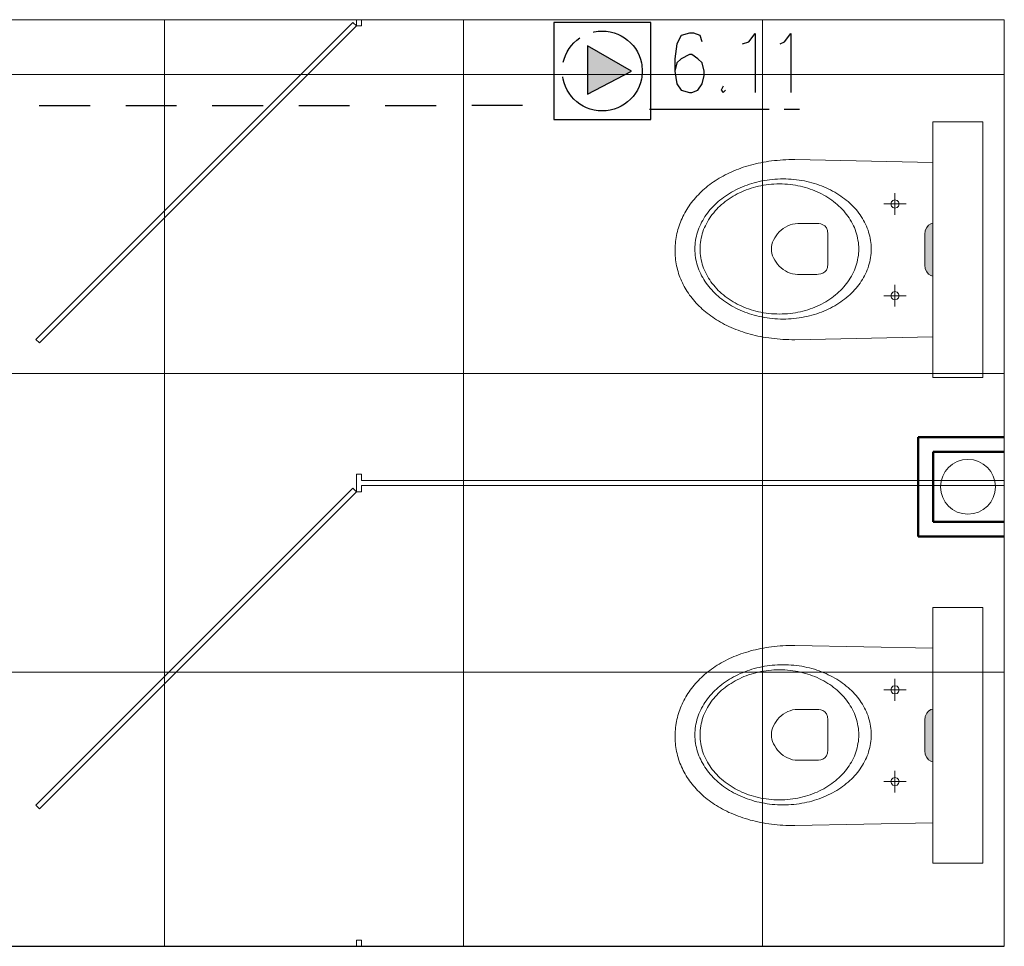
# Model space of a CAD drawing. Header units: millimetres. Extents: x 282377 to 1404227, y -783705 to 1038705.
# Tile 40 of 243: x 377706 to 377904, y 7429 to 7615. Entities that reach past the tile are written whole.
import ezdxf

# ---------------------------------------------------------------- set-up
doc = ezdxf.new("R2010")
doc.units = ezdxf.units.MM
doc.linetypes.add('ACAD_ISO08W100', pattern=[36, 24, -3, 6, -3])
doc.layers.add('!!ELEKTRYKA', color=7, linetype='Continuous')
doc.layers.add('BA_KS_ist.', color=34, linetype='Continuous', lineweight=13)

# ---------------------------------------------------------------- blocks, each defined once
blk = doc.blocks.new('A$Cd28b784c')
at = {"lineweight": 18}
h = blk.add_hatch(color=256, dxfattribs=at)
h.dxf.hatch_style = 1
h.paths.add_polyline_path([(18.54, 22.22), (18.43, 23), (18.14, 23.62), (17.75, 24.08), (17.31, 24.36), (16.9, 24.47), (16.9, 13.87), (17.31, 13.97), (17.75, 14.26), (18.14, 14.72), (18.43, 15.34), (18.54, 16.11)])
for p, q in [((16.9, 44.83), (6.9, 44.83)), ((6.9, -6.49), (6.9, 44.83)), ((16.9, -6.49), (16.9, 44.83)), ((16.9, -6.49), (6.9, -6.49))]:
    blk.add_line(p, q, dxfattribs=at)
at = {"lineweight": 13}
for p, q in [((44.61, 37.25), (16.9, 36.7)), ((45.21, 37.25), (44.61, 37.25)), ((45.82, 37.23), (45.21, 37.25)), ((46.41, 37.21), (45.82, 37.23)), ((47, 37.18), (46.41, 37.21)), ((47.58, 37.15), (47, 37.18)), ((48.16, 37.1), (47.58, 37.15)), ((48.73, 37.04), (48.16, 37.1)), ((49.3, 36.97), (48.73, 37.04)), ((49.85, 36.9), (49.3, 36.97)), ((50.4, 36.82), (49.85, 36.9)), ((50.95, 36.72), (50.4, 36.82)), ((51.49, 36.62), (50.95, 36.72)), ((52.02, 36.51), (51.49, 36.62)), ((52.54, 36.4), (52.02, 36.51)), ((53.06, 36.27), (52.54, 36.4)), ((53.57, 36.14), (53.06, 36.27)), ((54.07, 36), (53.57, 36.14)), ((54.57, 35.85), (54.07, 36)), ((55.05, 35.69), (54.57, 35.85)), ((55.53, 35.53), (55.05, 35.69)), ((56.01, 35.36), (55.53, 35.53)), ((56.47, 35.18), (56.01, 35.36)), ((56.93, 34.99), (56.47, 35.18)), ((57.38, 34.8), (56.93, 34.99)), ((57.83, 34.6), (57.38, 34.8)), ((58.26, 34.39), (57.83, 34.6)), ((58.69, 34.17), (58.26, 34.39)), ((59.11, 33.95), (58.69, 34.17)), ((59.52, 33.72), (59.11, 33.95)), ((59.92, 33.49), (59.52, 33.72)), ((38.79, 31.51), (39.26, 31.7)), ((39.26, 31.7), (39.73, 31.87)), ((39.73, 31.87), (40.2, 32.03)), ((40.2, 32.03), (40.69, 32.19)), ((40.69, 32.19), (41.18, 32.33)), ((41.18, 32.33), (41.68, 32.46)), ((41.68, 32.46), (42.18, 32.58)), ((42.18, 32.58), (42.69, 32.69)), ((42.69, 32.69), (43.21, 32.78)), ((42.97, 31.51), (43.48, 31.63)), ((43.21, 32.78), (43.73, 32.87)), ((43.48, 31.63), (43.98, 31.74)), ((43.73, 32.87), (44.26, 32.94)), ((43.98, 31.74), (44.5, 31.83)), ((44.26, 32.94), (44.79, 33)), ((44.5, 31.83), (45.02, 31.91)), ((44.79, 33), (45.32, 33.04)), ((45.02, 31.91), (45.54, 31.98)), ((45.32, 33.04), (45.87, 33.08)), ((45.54, 31.98), (46.07, 32.03)), ((45.87, 33.08), (46.41, 33.1)), ((46.07, 32.03), (46.61, 32.07)), ((46.41, 33.1), (46.96, 33.1)), ((46.61, 32.07), (47.15, 32.09)), ((46.96, 33.1), (47.51, 33.1)), ((47.15, 32.09), (47.7, 32.1)), ((47.51, 33.1), (48.06, 33.08)), ((47.7, 32.1), (47.7, 32.09)), ((47.7, 32.1), (48.24, 32.09)), ((48.06, 33.08), (48.6, 33.04)), ((48.24, 32.09), (48.79, 32.07)), ((48.6, 33.04), (49.13, 33)), ((48.79, 32.07), (49.32, 32.03)), ((49.13, 33), (49.67, 32.94)), ((49.32, 32.03), (49.85, 31.98)), ((49.67, 32.94), (50.19, 32.87)), ((49.85, 31.98), (50.38, 31.91)), ((50.19, 32.87), (50.71, 32.78)), ((50.38, 31.91), (50.9, 31.83)), ((50.71, 32.78), (51.23, 32.69)), ((50.9, 31.83), (51.41, 31.74)), ((51.23, 32.69), (51.74, 32.58)), ((51.41, 31.74), (51.92, 31.63)), ((51.74, 32.58), (52.24, 32.46)), ((51.92, 31.63), (52.42, 31.51)), ((52.24, 32.46), (52.74, 32.33)), ((52.74, 32.33), (53.23, 32.19)), ((53.23, 32.19), (53.72, 32.03)), ((53.72, 32.03), (54.19, 31.87)), ((54.19, 31.87), (54.66, 31.7)), ((54.66, 31.7), (55.13, 31.51)), ((60.32, 33.25), (59.92, 33.49)), ((60.71, 33), (60.32, 33.25)), ((61.09, 32.75), (60.71, 33)), ((61.46, 32.49), (61.09, 32.75)), ((61.82, 32.22), (61.46, 32.49)), ((62.17, 31.95), (61.82, 32.22)), ((62.52, 31.68), (62.17, 31.95)), ((62.85, 31.39), (62.52, 31.68)), ((24.51, 30.6), (24.51, 26.24)), ((35.01, 29.4), (35.4, 29.67)), ((35.4, 29.67), (35.79, 29.93)), ((35.79, 29.93), (36.19, 30.19)), ((36.19, 30.19), (36.6, 30.43)), ((36.6, 30.43), (37.03, 30.67)), ((37.03, 30.67), (37.46, 30.89)), ((37.46, 30.89), (37.89, 31.11)), ((37.89, 31.11), (38.34, 31.31)), ((38.34, 31.31), (38.79, 31.51)), ((38.39, 29.62), (38.81, 29.86)), ((38.81, 29.86), (39.24, 30.09)), ((39.24, 30.09), (39.68, 30.31)), ((39.68, 30.31), (40.12, 30.52)), ((40.12, 30.52), (40.58, 30.71)), ((40.58, 30.71), (41.04, 30.9)), ((41.04, 30.9), (41.51, 31.07)), ((41.51, 31.07), (41.99, 31.23)), ((41.99, 31.23), (42.48, 31.37)), ((42.48, 31.37), (42.97, 31.51)), ((52.42, 31.51), (52.92, 31.37)), ((52.92, 31.37), (53.4, 31.23)), ((53.4, 31.23), (53.88, 31.07)), ((53.88, 31.07), (54.36, 30.9)), ((54.36, 30.9), (54.82, 30.71)), ((54.82, 30.71), (55.27, 30.52)), ((55.13, 31.51), (55.58, 31.31)), ((55.27, 30.52), (55.72, 30.31)), ((55.58, 31.31), (56.03, 31.11)), ((55.72, 30.31), (56.16, 30.09)), ((56.03, 31.11), (56.47, 30.89)), ((56.16, 30.09), (56.59, 29.86)), ((56.47, 30.89), (56.9, 30.67)), ((56.59, 29.86), (57, 29.62)), ((56.9, 30.67), (57.32, 30.43)), ((57.32, 30.43), (57.73, 30.19)), ((57.73, 30.19), (58.13, 29.93)), ((58.13, 29.93), (58.52, 29.67)), ((58.52, 29.67), (58.91, 29.4)), ((63.18, 31.11), (62.85, 31.39)), ((63.5, 30.81), (63.18, 31.11)), ((63.81, 30.51), (63.5, 30.81)), ((64.11, 30.21), (63.81, 30.51)), ((64.4, 29.9), (64.11, 30.21)), ((64.69, 29.58), (64.4, 29.9)), ((26.77, 28.42), (22.26, 28.42)), ((23.81, 28.83), (23.69, 28.42)), ((23.69, 28.42), (23.81, 28.01)), ((24.1, 29.13), (23.81, 28.83)), ((23.81, 28.01), (24.1, 27.71)), ((24.51, 29.24), (24.1, 29.13)), ((24.1, 27.71), (24.51, 27.6)), ((24.93, 29.13), (24.51, 29.24)), ((24.51, 27.6), (24.93, 27.71)), ((25.22, 28.83), (24.93, 29.13)), ((24.93, 27.71), (25.22, 28.01)), ((25.33, 28.42), (25.22, 28.83)), ((25.22, 28.01), (25.33, 28.42)), ((32.93, 27.6), (33.25, 27.92)), ((33.25, 27.92), (33.58, 28.23)), ((33.58, 28.23), (33.93, 28.53)), ((33.93, 28.53), (34.28, 28.83)), ((34.28, 28.83), (34.64, 29.12)), ((34.64, 29.12), (35.01, 29.4)), ((35.76, 27.66), (36.1, 27.96)), ((36.1, 27.96), (36.45, 28.27)), ((36.45, 28.27), (36.82, 28.56)), ((36.82, 28.56), (37.2, 28.84)), ((37.2, 28.84), (37.58, 29.11)), ((37.58, 29.11), (37.98, 29.37)), ((37.98, 29.37), (38.39, 29.62)), ((57, 29.62), (57.41, 29.37)), ((57.41, 29.37), (57.81, 29.11)), ((57.81, 29.11), (58.2, 28.84)), ((58.2, 28.84), (58.58, 28.56)), ((58.58, 28.56), (58.94, 28.27)), ((58.91, 29.4), (59.28, 29.12)), ((58.94, 28.27), (59.3, 27.96)), ((59.28, 29.12), (59.64, 28.83)), ((59.3, 27.96), (59.64, 27.66)), ((59.64, 28.83), (59.99, 28.53)), ((59.99, 28.53), (60.34, 28.23)), ((60.34, 28.23), (60.67, 27.92)), ((60.67, 27.92), (60.99, 27.6)), ((64.96, 29.26), (64.69, 29.58)), ((65.23, 28.94), (64.96, 29.26)), ((65.48, 28.61), (65.23, 28.94)), ((65.73, 28.28), (65.48, 28.61)), ((65.96, 27.94), (65.73, 28.28)), ((66.19, 27.6), (65.96, 27.94)), ((31.27, 25.53), (31.52, 25.89)), ((31.52, 25.89), (31.78, 26.25)), ((31.78, 26.25), (32.05, 26.59)), ((32.05, 26.59), (32.33, 26.93)), ((32.33, 26.93), (32.63, 27.27)), ((32.63, 27.27), (32.93, 27.6)), ((33.96, 25.62), (34.23, 25.98)), ((34.23, 25.98), (34.51, 26.33)), ((34.51, 26.33), (34.8, 26.67)), ((34.8, 26.67), (35.11, 27.01)), ((35.11, 27.01), (35.42, 27.34)), ((35.42, 27.34), (35.76, 27.66)), ((59.64, 27.66), (59.97, 27.34)), ((59.97, 27.34), (60.29, 27.01)), ((60.29, 27.01), (60.6, 26.67)), ((60.6, 26.67), (60.89, 26.33)), ((60.89, 26.33), (61.17, 25.98)), ((60.99, 27.6), (61.29, 27.27)), ((61.17, 25.98), (61.44, 25.62)), ((61.29, 27.27), (61.59, 26.93)), ((61.59, 26.93), (61.87, 26.59)), ((61.87, 26.59), (62.15, 26.25)), ((62.15, 26.25), (62.4, 25.89)), ((62.4, 25.89), (62.65, 25.53)), ((66.41, 27.25), (66.19, 27.6)), ((66.62, 26.9), (66.41, 27.25)), ((66.82, 26.54), (66.62, 26.9)), ((67, 26.19), (66.82, 26.54)), ((67.18, 25.82), (67, 26.19)), ((67.35, 25.46), (67.18, 25.82)), ((17.31, 24.36), (16.9, 24.47)), ((17.75, 24.08), (17.31, 24.36)), ((18.14, 23.62), (17.75, 24.08)), ((30.24, 23.63), (30.42, 24.02)), ((30.42, 24.02), (30.61, 24.41)), ((30.61, 24.41), (30.82, 24.79)), ((30.82, 24.79), (31.04, 25.16)), ((31.04, 25.16), (31.27, 25.53)), ((32.66, 23.32), (32.84, 23.72)), ((32.84, 23.72), (33.04, 24.11)), ((33.04, 24.11), (33.25, 24.5)), ((33.25, 24.5), (33.47, 24.88)), ((33.47, 24.88), (33.71, 25.25)), ((33.71, 25.25), (33.96, 25.62)), ((38.61, 23.65), (39, 23.9)), ((39, 23.9), (39.42, 24.05)), ((39.42, 24.05), (39.83, 24.12)), ((39.83, 24.12), (40.19, 24.14)), ((40.19, 24.14), (44.04, 24.15)), ((44.04, 24.15), (44.56, 24.12)), ((44.56, 24.12), (45.07, 24.03)), ((45.07, 24.03), (45.57, 23.88)), ((45.57, 23.88), (46.05, 23.68)), ((61.44, 25.62), (61.69, 25.25)), ((61.69, 25.25), (61.93, 24.88)), ((61.93, 24.88), (62.15, 24.5)), ((62.15, 24.5), (62.36, 24.11)), ((62.36, 24.11), (62.55, 23.72)), ((62.55, 23.72), (62.73, 23.32)), ((62.65, 25.53), (62.88, 25.16)), ((62.88, 25.16), (63.1, 24.79)), ((63.1, 24.79), (63.31, 24.41)), ((63.31, 24.41), (63.5, 24.02)), ((63.5, 24.02), (63.68, 23.63)), ((67.51, 25.09), (67.35, 25.46)), ((67.66, 24.71), (67.51, 25.09)), ((67.8, 24.34), (67.66, 24.71)), ((67.93, 23.96), (67.8, 24.34)), ((68.04, 23.57), (67.93, 23.96)), ((18.43, 23), (18.14, 23.62)), ((18.54, 22.22), (18.43, 23)), ((18.54, 16.11), (18.54, 22.22)), ((29.56, 21.61), (29.67, 22.02)), ((29.67, 22.02), (29.79, 22.43)), ((29.79, 22.43), (29.92, 22.84)), ((29.92, 22.84), (30.07, 23.24)), ((30.07, 23.24), (30.24, 23.63)), ((32.11, 21.66), (32.22, 22.09)), ((32.22, 22.09), (32.35, 22.5)), ((32.35, 22.5), (32.5, 22.91)), ((32.5, 22.91), (32.66, 23.32)), ((37.97, 22.03), (38.05, 22.73)), ((37.97, 19.27), (37.97, 22.03)), ((38.05, 22.73), (38.28, 23.27)), ((38.28, 23.27), (38.61, 23.65)), ((46.05, 23.68), (46.51, 23.44)), ((46.51, 23.44), (46.94, 23.16)), ((46.94, 23.16), (47.35, 22.84)), ((47.35, 22.84), (47.73, 22.48)), ((47.73, 22.48), (48.08, 22.1)), ((48.08, 22.1), (48.38, 21.7)), ((62.73, 23.32), (62.9, 22.91)), ((62.9, 22.91), (63.04, 22.5)), ((63.04, 22.5), (63.18, 22.09)), ((63.18, 22.09), (63.29, 21.66)), ((63.68, 23.63), (63.85, 23.24)), ((63.85, 23.24), (64, 22.84)), ((64, 22.84), (64.13, 22.43)), ((64.13, 22.43), (64.25, 22.02)), ((64.25, 22.02), (64.36, 21.61)), ((68.15, 23.19), (68.04, 23.57)), ((68.25, 22.8), (68.15, 23.19)), ((68.33, 22.4), (68.25, 22.8)), ((68.41, 22.01), (68.33, 22.4)), ((68.48, 21.61), (68.41, 22.01)), ((29.27, 19.48), (29.3, 19.91)), ((29.3, 19.91), (29.34, 20.34)), ((29.34, 20.34), (29.4, 20.77)), ((29.4, 20.77), (29.47, 21.19)), ((29.47, 21.19), (29.56, 21.61)), ((31.79, 19.49), (31.82, 19.93)), ((31.82, 19.93), (31.86, 20.37)), ((31.86, 20.37), (31.93, 20.81)), ((31.93, 20.81), (32.01, 21.24)), ((32.01, 21.24), (32.11, 21.66)), ((48.38, 21.7), (48.65, 21.28)), ((48.65, 21.28), (48.88, 20.84)), ((48.88, 20.84), (49.06, 20.4)), ((49.06, 20.4), (49.2, 19.94)), ((49.2, 19.94), (49.28, 19.49)), ((63.29, 21.66), (63.39, 21.24)), ((63.39, 21.24), (63.47, 20.81)), ((63.47, 20.81), (63.53, 20.37)), ((63.53, 20.37), (63.58, 19.93)), ((63.58, 19.93), (63.6, 19.49)), ((64.36, 21.61), (64.45, 21.19)), ((64.45, 21.19), (64.52, 20.77)), ((64.52, 20.77), (64.58, 20.34)), ((64.58, 20.34), (64.62, 19.91)), ((64.62, 19.91), (64.65, 19.48)), ((68.53, 21.21), (68.48, 21.61)), ((68.57, 20.81), (68.53, 21.21)), ((68.61, 20.4), (68.57, 20.81)), ((68.63, 19.99), (68.61, 20.4)), ((68.64, 19.58), (68.63, 19.99)), ((29.27, 19.04), (29.27, 19.48)), ((29.27, 18.6), (29.27, 19.04)), ((29.3, 18.17), (29.27, 18.6)), ((29.34, 17.74), (29.3, 18.17)), ((31.78, 19.04), (31.79, 19.49)), ((31.79, 18.59), (31.78, 19.04)), ((31.78, 19.04), (31.78, 19.03)), ((31.82, 18.15), (31.79, 18.59)), ((31.86, 17.71), (31.82, 18.15)), ((37.97, 16.04), (37.97, 19.27)), ((49.2, 18.14), (49.06, 17.69)), ((49.28, 18.59), (49.2, 18.14)), ((49.28, 19.49), (49.31, 19.04)), ((49.31, 19.04), (49.28, 18.59)), ((63.58, 18.15), (63.53, 17.71)), ((63.6, 18.59), (63.58, 18.15)), ((63.6, 19.49), (63.61, 19.04)), ((63.61, 19.04), (63.6, 18.59)), ((63.61, 19.04), (63.61, 19.03)), ((64.62, 18.17), (64.58, 17.74)), ((64.65, 18.6), (64.62, 18.17)), ((64.65, 19.48), (64.66, 19.04)), ((64.66, 19.04), (64.65, 18.6)), ((64.66, 19.04), (64.66, 19.03)), ((68.53, 17.54), (68.58, 17.94)), ((68.58, 17.94), (68.61, 18.35)), ((68.61, 18.35), (68.63, 18.76)), ((68.63, 18.76), (68.64, 19.17)), ((68.64, 19.17), (68.64, 19.58)), ((18.54, 16.11), (18.43, 15.34)), ((29.4, 17.31), (29.34, 17.74)), ((29.47, 16.89), (29.4, 17.31)), ((29.56, 16.47), (29.47, 16.89)), ((29.67, 16.06), (29.56, 16.47)), ((29.79, 15.65), (29.67, 16.06)), ((31.93, 17.27), (31.86, 17.71)), ((32.01, 16.84), (31.93, 17.27)), ((32.11, 16.41), (32.01, 16.84)), ((32.22, 15.99), (32.11, 16.41)), ((32.35, 15.57), (32.22, 15.99)), ((38.05, 15.34), (37.97, 16.04)), ((37.97, 16.04), (37.97, 16.04)), ((48.07, 15.97), (47.72, 15.59)), ((48.38, 16.38), (48.07, 15.97)), ((48.65, 16.8), (48.38, 16.38)), ((48.88, 17.24), (48.65, 16.8)), ((49.06, 17.69), (48.88, 17.24)), ((63.18, 15.99), (63.04, 15.57)), ((63.29, 16.41), (63.18, 15.99)), ((63.39, 16.84), (63.29, 16.41)), ((63.47, 17.27), (63.39, 16.84)), ((63.53, 17.71), (63.47, 17.27)), ((64.25, 16.06), (64.13, 15.65)), ((64.36, 16.47), (64.25, 16.06)), ((64.45, 16.89), (64.36, 16.47)), ((64.52, 17.31), (64.45, 16.89)), ((64.58, 17.74), (64.52, 17.31)), ((68.17, 15.55), (68.26, 15.94)), ((68.26, 15.94), (68.34, 16.34)), ((68.34, 16.34), (68.42, 16.73)), ((68.42, 16.73), (68.48, 17.14)), ((68.48, 17.14), (68.53, 17.54)), ((17.31, 13.97), (16.9, 13.87)), ((17.75, 14.26), (17.31, 13.97)), ((18.14, 14.72), (17.75, 14.26)), ((18.43, 15.34), (18.14, 14.72)), ((29.92, 15.24), (29.79, 15.65)), ((30.07, 14.84), (29.92, 15.24)), ((30.24, 14.44), (30.07, 14.84)), ((30.42, 14.05), (30.24, 14.44)), ((30.61, 13.67), (30.42, 14.05)), ((32.5, 15.16), (32.35, 15.57)), ((32.66, 14.76), (32.5, 15.16)), ((32.84, 14.36), (32.66, 14.76)), ((33.04, 13.96), (32.84, 14.36)), ((33.25, 13.58), (33.04, 13.96)), ((38.28, 14.8), (38.05, 15.34)), ((38.61, 14.42), (38.28, 14.8)), ((39, 14.17), (38.61, 14.42)), ((39.41, 14.02), (39, 14.17)), ((39.82, 13.95), (39.41, 14.02)), ((40.17, 13.93), (39.82, 13.95)), ((44.01, 13.93), (40.17, 13.93)), ((44.54, 13.96), (44.01, 13.93)), ((45.05, 14.05), (44.54, 13.96)), ((45.55, 14.2), (45.05, 14.05)), ((46.04, 14.39), (45.55, 14.2)), ((46.5, 14.64), (46.04, 14.39)), ((46.93, 14.92), (46.5, 14.64)), ((47.34, 15.24), (46.93, 14.92)), ((47.72, 15.59), (47.34, 15.24)), ((62.36, 13.96), (62.15, 13.58)), ((62.55, 14.36), (62.36, 13.96)), ((62.73, 14.76), (62.55, 14.36)), ((62.9, 15.16), (62.73, 14.76)), ((63.04, 15.57), (62.9, 15.16)), ((63.5, 14.05), (63.31, 13.67)), ((63.68, 14.44), (63.5, 14.05)), ((63.85, 14.84), (63.68, 14.44)), ((64, 15.24), (63.85, 14.84)), ((64.13, 15.65), (64, 15.24)), ((67.55, 13.63), (67.69, 14.01)), ((67.69, 14.01), (67.82, 14.39)), ((67.82, 14.39), (67.95, 14.77)), ((67.95, 14.77), (68.06, 15.16)), ((68.06, 15.16), (68.17, 15.55)), ((24.51, 12.19), (24.51, 7.83)), ((30.82, 13.29), (30.61, 13.67)), ((31.04, 12.92), (30.82, 13.29)), ((31.27, 12.55), (31.04, 12.92)), ((31.52, 12.19), (31.27, 12.55)), ((31.78, 11.83), (31.52, 12.19)), ((33.47, 13.2), (33.25, 13.58)), ((33.71, 12.82), (33.47, 13.2)), ((33.96, 12.46), (33.71, 12.82)), ((34.23, 12.1), (33.96, 12.46)), ((34.51, 11.75), (34.23, 12.1)), ((61.17, 12.1), (60.89, 11.75)), ((61.44, 12.46), (61.17, 12.1)), ((61.69, 12.82), (61.44, 12.46)), ((61.93, 13.2), (61.69, 12.82)), ((62.15, 13.58), (61.93, 13.2)), ((62.4, 12.19), (62.15, 11.83)), ((62.65, 12.55), (62.4, 12.19)), ((62.88, 12.92), (62.65, 12.55)), ((63.1, 13.29), (62.88, 12.92)), ((63.31, 13.67), (63.1, 13.29)), ((66.68, 11.8), (66.88, 12.16)), ((66.88, 12.16), (67.06, 12.52)), ((67.06, 12.52), (67.23, 12.89)), ((67.23, 12.89), (67.39, 13.26)), ((67.39, 13.26), (67.55, 13.63)), ((26.77, 10.01), (22.26, 10.01)), ((23.81, 10.42), (23.69, 10.01)), ((23.69, 10.01), (23.81, 9.6)), ((24.1, 10.72), (23.81, 10.42)), ((24.51, 10.83), (24.1, 10.72)), ((24.93, 10.72), (24.51, 10.83)), ((25.22, 10.42), (24.93, 10.72)), ((25.33, 10.01), (25.22, 10.42)), ((25.22, 9.6), (25.33, 10.01)), ((32.05, 11.48), (31.78, 11.83)), ((32.33, 11.14), (32.05, 11.48)), ((32.63, 10.81), (32.33, 11.14)), ((32.93, 10.48), (32.63, 10.81)), ((33.25, 10.16), (32.93, 10.48)), ((33.58, 9.85), (33.25, 10.16)), ((34.8, 11.4), (34.51, 11.75)), ((35.11, 11.07), (34.8, 11.4)), ((35.42, 10.74), (35.11, 11.07)), ((35.76, 10.42), (35.42, 10.74)), ((36.1, 10.11), (35.76, 10.42)), ((36.45, 9.81), (36.1, 10.11)), ((59.3, 10.11), (58.94, 9.81)), ((59.64, 10.42), (59.3, 10.11)), ((59.97, 10.74), (59.64, 10.42)), ((60.29, 11.07), (59.97, 10.74)), ((60.6, 11.4), (60.29, 11.07)), ((60.67, 10.16), (60.34, 9.85)), ((60.89, 11.75), (60.6, 11.4)), ((60.99, 10.48), (60.67, 10.16)), ((61.29, 10.81), (60.99, 10.48)), ((61.59, 11.14), (61.29, 10.81)), ((61.87, 11.48), (61.59, 11.14)), ((62.15, 11.83), (61.87, 11.48)), ((65.34, 9.73), (65.59, 10.07)), ((65.59, 10.07), (65.82, 10.4)), ((65.82, 10.4), (66.05, 10.75)), ((66.05, 10.75), (66.27, 11.09)), ((66.27, 11.09), (66.48, 11.44)), ((66.48, 11.44), (66.68, 11.8)), ((23.81, 9.6), (24.1, 9.3)), ((24.1, 9.3), (24.51, 9.19)), ((24.51, 9.19), (24.93, 9.3)), ((24.93, 9.3), (25.22, 9.6)), ((33.93, 9.54), (33.58, 9.85)), ((34.28, 9.25), (33.93, 9.54)), ((34.64, 8.96), (34.28, 9.25)), ((35.01, 8.68), (34.64, 8.96)), ((35.4, 8.41), (35.01, 8.68)), ((35.79, 8.14), (35.4, 8.41)), ((36.19, 7.89), (35.79, 8.14)), ((36.82, 9.52), (36.45, 9.81)), ((37.2, 9.24), (36.82, 9.52)), ((37.58, 8.97), (37.2, 9.24)), ((37.98, 8.71), (37.58, 8.97)), ((38.39, 8.46), (37.98, 8.71)), ((38.81, 8.21), (38.39, 8.46)), ((39.24, 7.99), (38.81, 8.21)), ((39.68, 7.77), (39.24, 7.99)), ((56.16, 7.99), (55.72, 7.77)), ((56.59, 8.21), (56.16, 7.99)), ((57, 8.46), (56.59, 8.21)), ((57.41, 8.71), (57, 8.46)), ((57.81, 8.97), (57.41, 8.71)), ((58.13, 8.14), (57.73, 7.89)), ((58.2, 9.24), (57.81, 8.97)), ((58.52, 8.41), (58.13, 8.14)), ((58.58, 9.52), (58.2, 9.24)), ((58.91, 8.68), (58.52, 8.41)), ((58.94, 9.81), (58.58, 9.52)), ((59.28, 8.96), (58.91, 8.68)), ((59.64, 9.25), (59.28, 8.96)), ((59.99, 9.54), (59.64, 9.25)), ((60.34, 9.85), (59.99, 9.54)), ((63.67, 7.83), (63.97, 8.14)), ((63.97, 8.14), (64.26, 8.45)), ((64.26, 8.45), (64.54, 8.76)), ((64.54, 8.76), (64.82, 9.08)), ((64.82, 9.08), (65.08, 9.4)), ((65.08, 9.4), (65.34, 9.73)), ((36.6, 7.65), (36.19, 7.89)), ((37.03, 7.41), (36.6, 7.65)), ((37.46, 7.19), (37.03, 7.41)), ((37.89, 6.97), (37.46, 7.19)), ((38.34, 6.76), (37.89, 6.97)), ((38.79, 6.57), (38.34, 6.76)), ((39.26, 6.38), (38.79, 6.57)), ((39.73, 6.21), (39.26, 6.38)), ((40.12, 7.56), (39.68, 7.77)), ((40.2, 6.04), (39.73, 6.21)), ((40.58, 7.36), (40.12, 7.56)), ((40.69, 5.89), (40.2, 6.04)), ((41.04, 7.18), (40.58, 7.36)), ((41.51, 7.01), (41.04, 7.18)), ((41.99, 6.85), (41.51, 7.01)), ((42.48, 6.7), (41.99, 6.85)), ((42.97, 6.57), (42.48, 6.7)), ((43.48, 6.45), (42.97, 6.57)), ((43.98, 6.34), (43.48, 6.45)), ((44.5, 6.25), (43.98, 6.34)), ((45.02, 6.17), (44.5, 6.25)), ((45.54, 6.1), (45.02, 6.17)), ((46.07, 6.05), (45.54, 6.1)), ((46.61, 6.01), (46.07, 6.05)), ((47.15, 5.99), (46.61, 6.01)), ((47.7, 5.98), (47.15, 5.99)), ((48.24, 5.99), (47.7, 5.98)), ((47.7, 5.98), (47.7, 5.97)), ((48.79, 6.01), (48.24, 5.99)), ((49.32, 6.05), (48.79, 6.01)), ((49.85, 6.1), (49.32, 6.05)), ((50.38, 6.17), (49.85, 6.1)), ((50.9, 6.25), (50.38, 6.17)), ((51.41, 6.34), (50.9, 6.25)), ((51.92, 6.45), (51.41, 6.34)), ((52.42, 6.57), (51.92, 6.45)), ((52.92, 6.7), (52.42, 6.57)), ((53.4, 6.85), (52.92, 6.7)), ((53.72, 6.04), (53.23, 5.89)), ((53.88, 7.01), (53.4, 6.85)), ((54.19, 6.21), (53.72, 6.04)), ((54.36, 7.18), (53.88, 7.01)), ((54.66, 6.38), (54.19, 6.21)), ((54.82, 7.36), (54.36, 7.18)), ((55.13, 6.57), (54.66, 6.38)), ((55.27, 7.56), (54.82, 7.36)), ((55.58, 6.76), (55.13, 6.57)), ((55.72, 7.77), (55.27, 7.56)), ((56.03, 6.97), (55.58, 6.76)), ((56.47, 7.19), (56.03, 6.97)), ((56.9, 7.41), (56.47, 7.19)), ((57.32, 7.65), (56.9, 7.41)), ((57.73, 7.89), (57.32, 7.65)), ((61.32, 5.85), (61.68, 6.12)), ((61.68, 6.12), (62.04, 6.39)), ((62.04, 6.39), (62.38, 6.67)), ((62.38, 6.67), (62.71, 6.95)), ((62.71, 6.95), (63.04, 7.24)), ((63.04, 7.24), (63.36, 7.53)), ((63.36, 7.53), (63.67, 7.83)), ((41.18, 5.75), (40.69, 5.89)), ((41.68, 5.62), (41.18, 5.75)), ((42.18, 5.5), (41.68, 5.62)), ((42.69, 5.39), (42.18, 5.5)), ((43.21, 5.29), (42.69, 5.39)), ((43.73, 5.21), (43.21, 5.29)), ((44.26, 5.14), (43.73, 5.21)), ((44.79, 5.08), (44.26, 5.14)), ((45.32, 5.03), (44.79, 5.08)), ((45.87, 5), (45.32, 5.03)), ((46.41, 4.98), (45.87, 5)), ((46.96, 4.98), (46.41, 4.98)), ((47.51, 4.98), (46.96, 4.98)), ((46.96, 4.98), (46.96, 4.97)), ((48.06, 5), (47.51, 4.98)), ((48.6, 5.03), (48.06, 5)), ((49.13, 5.08), (48.6, 5.03)), ((49.67, 5.14), (49.13, 5.08)), ((50.19, 5.21), (49.67, 5.14)), ((50.71, 5.29), (50.19, 5.21)), ((51.23, 5.39), (50.71, 5.29)), ((51.74, 5.5), (51.23, 5.39)), ((52.24, 5.62), (51.74, 5.5)), ((52.74, 5.75), (52.24, 5.62)), ((53.23, 5.89), (52.74, 5.75)), ((57.72, 3.75), (58.15, 3.95)), ((58.15, 3.95), (58.58, 4.17)), ((58.58, 4.17), (58.99, 4.39)), ((58.99, 4.39), (59.4, 4.62)), ((59.4, 4.62), (59.8, 4.85)), ((59.8, 4.85), (60.2, 5.09)), ((60.2, 5.09), (60.58, 5.34)), ((60.58, 5.34), (60.96, 5.59)), ((60.96, 5.59), (61.32, 5.85)), ((52.48, 1.95), (52.99, 2.07)), ((52.99, 2.07), (53.5, 2.2)), ((53.5, 2.2), (54, 2.35)), ((54, 2.35), (54.49, 2.49)), ((54.49, 2.49), (54.97, 2.65)), ((54.97, 2.65), (55.45, 2.81)), ((55.45, 2.81), (55.92, 2.99)), ((55.92, 2.99), (56.38, 3.17)), ((56.38, 3.17), (56.84, 3.35)), ((56.84, 3.35), (57.28, 3.55)), ((57.28, 3.55), (57.72, 3.75)), ((16.89, 1.65), (44.61, 1.1)), ((44.61, 1.1), (45.21, 1.1)), ((45.21, 1.1), (45.81, 1.11)), ((45.81, 1.11), (46.4, 1.13)), ((46.4, 1.13), (46.99, 1.16)), ((46.99, 1.16), (47.56, 1.2)), ((47.56, 1.2), (48.14, 1.25)), ((48.14, 1.25), (48.7, 1.3)), ((48.7, 1.3), (49.26, 1.37)), ((49.26, 1.37), (49.82, 1.44)), ((49.82, 1.44), (50.36, 1.53)), ((50.36, 1.53), (50.9, 1.62)), ((50.9, 1.62), (51.44, 1.72)), ((51.44, 1.72), (51.96, 1.83)), ((51.96, 1.83), (52.48, 1.95))]:
    blk.add_line(p, q, dxfattribs=at)
blk = doc.blocks.new('A$C6810ecfa')
at = {"layer": 'BA_KS_ist.', "color": 18, "linetype": 'Continuous', "lineweight": 20, "ltscale": 25, "true_color": 0x000000}
blk.add_circle((-11.29, 278.73), 5.5, dxfattribs=at)

msp = doc.modelspace()

# ---------------------------------------------------------------- linework, layer by layer
at = {"layer": '!!ELEKTRYKA', "color": 252, "lineweight": 20}
for p, q in [((377641.73, 7615.12), (377903.73, 7615.12)), ((377773.73, 7615.12), (377773.73, 7613.87)), ((377774.73, 7615.12), (377774.73, 7613.87)), ((377903.73, 7615.12), (377903.73, 7429.12)), ((377773.02, 7614.57), (377709.39, 7550.93)), ((377773.73, 7613.87), (377710.09, 7550.23)), ((377773.02, 7614.57), (377773.73, 7613.87)), ((377774.73, 7613.87), (377773.73, 7613.87)), ((377709.39, 7550.93), (377710.09, 7550.23)), ((377773.73, 7523.87), (377773.73, 7520.37)), ((377774.73, 7523.87), (377773.73, 7523.87)), ((377774.73, 7523.87), (377774.73, 7522.62)), ((377903.73, 7522.62), (377774.73, 7522.62)), ((377773.02, 7521.07), (377709.39, 7457.43)), ((377773.73, 7520.37), (377710.09, 7456.73)), ((377773.02, 7521.07), (377773.73, 7520.37)), ((377774.73, 7520.37), (377773.73, 7520.37)), ((377774.73, 7521.62), (377774.73, 7520.37)), ((377903.73, 7521.62), (377774.73, 7521.62)), ((377709.39, 7457.43), (377710.09, 7456.73)), ((377773.73, 7430.37), (377773.73, 7429.12)), ((377774.73, 7430.37), (377773.73, 7430.37)), ((377774.73, 7430.37), (377774.73, 7429.12))]:
    msp.add_line(p, q, dxfattribs=at)
at = {"layer": '!!ELEKTRYKA', "color": 252, "lineweight": 15, "ltscale": 15}
for p, q in [((377735.23, 7615.12), (377735.23, 7429.12)), ((377795.23, 7615.12), (377795.23, 7429.12)), ((377855.23, 7615.12), (377855.23, 7429.12)), ((377903.73, 7604.12), (377528.73, 7604.12)), ((377903.73, 7544.12), (377528.73, 7544.12)), ((377903.73, 7484.12), (377528.73, 7484.12))]:
    msp.add_line(p, q, dxfattribs=at)
at = {"layer": '!!ELEKTRYKA', "color": 252, "lineweight": 50}
for p, q in [((377903.73, 7531.35), (377886.44, 7531.35)), ((377886.44, 7531.35), (377886.44, 7511.35)), ((377903.73, 7528.35), (377889.44, 7528.35)), ((377889.44, 7528.35), (377889.44, 7514.35)), ((377903.73, 7514.35), (377889.44, 7514.35)), ((377903.73, 7511.35), (377886.44, 7511.35))]:
    msp.add_line(p, q, dxfattribs=at)
at = {"layer": '!!ELEKTRYKA', "color": 252}
msp.add_line((377528.73, 7429.12), (377903.73, 7429.12), dxfattribs=at)
at = {"layer": '!!ELEKTRYKA', "color": 172, "linetype": 'ACAD_ISO08W100', "lineweight": -3, "true_color": 0x0000b8}
for points in [[(377832.78, 7595.07), (377832.78, 7614.54), (377813.3, 7614.54), (377813.3, 7595.07)], [(377828.95, 7604.81), (377820.07, 7609.89), (377820.07, 7600.15)]]:
    msp.add_lwpolyline(points, close=True, dxfattribs=at)
at = {"layer": '!!ELEKTRYKA', "color": 5, "linetype": 'ACAD_ISO08W100', "lineweight": -3}
for points in [[(377843.1, 7610.68), (377842.67, 7611.95), (377841.43, 7612.38), (377840.56, 7612.38), (377838.89, 7611.95), (377838.03, 7610.26), (377837.6, 7607.29), (377837.6, 7604.75), (377838.03, 7602.21), (377838.89, 7600.94), (377840.56, 7600.52), (377841, 7600.52), (377842.23, 7600.94), (377843.1, 7602.21), (377843.53, 7603.91), (377843.53, 7604.75), (377843.1, 7606.45), (377842.23, 7607.29), (377841, 7608.14), (377840.56, 7608.14), (377838.89, 7607.29), (377838.03, 7606.45), (377837.6, 7604.75)], [(377851.19, 7610.25), (377852.49, 7610.67), (377853.72, 7612.37), (377853.72, 7600.52)], [(377858.78, 7610.25), (377859.64, 7610.68), (377860.88, 7612.37), (377860.88, 7600.52)], [(377847.34, 7601.79), (377846.91, 7600.95), (377847.34, 7600.52), (377847.78, 7600.95)], [(377832.56, 7597.13), (377862.62, 7597.13)]]:
    msp.add_lwpolyline(points, dxfattribs=at)
at = {"layer": '!!ELEKTRYKA', "color": 172, "linetype": 'ACAD_ISO08W100', "lineweight": -3, "true_color": 0x0000b8}
for points in [[(377710.07, 7597.9), (377720.26, 7597.9)], [(377727.43, 7597.91), (377737.62, 7597.91)], [(377744.79, 7597.91), (377754.98, 7597.91)], [(377762.15, 7597.92), (377772.33, 7597.92)], [(377779.51, 7597.92), (377789.69, 7597.92)], [(377796.87, 7597.93), (377807.05, 7597.93)]]:
    msp.add_lwpolyline(points, dxfattribs=at)
msp.add_circle((377823.04, 7604.82), 8.02, dxfattribs=at)
for points in [[(377820.07, 7609.89), (377828.95, 7604.81), (377820.07, 7604.81)], [(377820.07, 7604.81), (377828.95, 7604.81), (377820.07, 7600.15)]]:
    msp.add_solid(points, dxfattribs=at)

# ---------------------------------------------------------------- block references
at = {"layer": '!!ELEKTRYKA', "color": 252}
msp.add_blockref('A$C6810ecfa', (377907.73, 7242.62), dxfattribs=at)
at = {"layer": '!!ELEKTRYKA', "color": 252, "lineweight": 30, "rotation": 180}
for p in [(377906.3, 7588.13), (377906.3, 7490.61)]:
    msp.add_blockref('A$Cd28b784c', p, dxfattribs=at)

doc.saveas('drawing.dxf')
